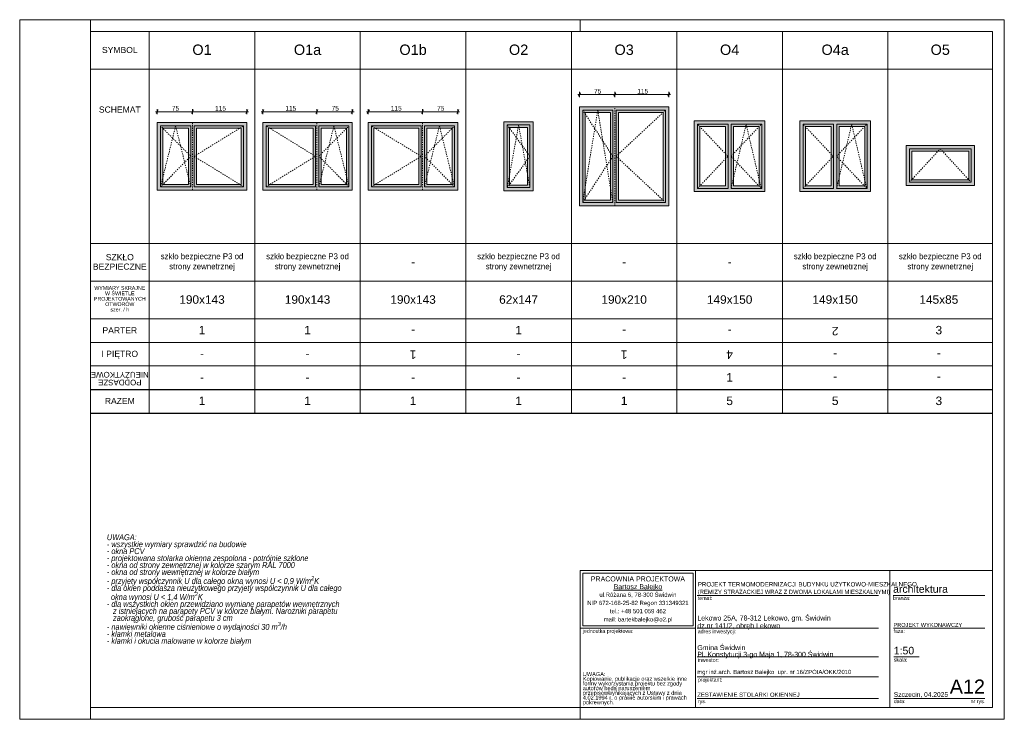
# Model space of a CAD drawing. Extents: x -35111 to 36054, y 5521 to 20371.
# Tile 2 of 6: x -11111 to 9789, y 5521 to 20371. Entities that reach past the tile are written whole.
import ezdxf

# ---------------------------------------------------------------- set-up
doc = ezdxf.new("R2010")
doc.units = 0
doc.header["$MEASUREMENT"] = 0
doc.linetypes.add('Hidden Line', pattern=[50, 25, -25])
for name, color, linetype, lineweight in [('Arch okna_Nr_Pióra__5', 7, 'Continuous', 13), ('Arch opisy okien_Nr_Pióra__1', 7, 'Continuous', 25), ('Arch opisy_Nr_Pióra__1', 7, 'Continuous', 25), ('Arch opisy_Nr_Pióra__21', 7, 'Continuous', 13), ('Arch opisy_Nr_Pióra__7', 7, 'Continuous', 13), ('ARCH TABELA_Nr_Pióra__1', 7, 'Continuous', 25), ('ARCH TABELA_Nr_Pióra__21', 7, 'Continuous', 13), ('ARCH TABELA_Nr_Pióra__7', 7, 'Continuous', 13), ('Arch wymiary_Nr_Pióra__5', 7, 'Continuous', 13), ('INWENT. OKNA_Nr_Pióra__5', 7, 'Continuous', 13), ('INWENT.ŚCIANY_Nr_Pióra__21', 7, 'Continuous', 13)]:
    doc.layers.add(name, color=color, linetype=linetype, lineweight=lineweight)
doc.layers.add('Arch wymiary', color=7, linetype='Continuous')
doc.layers.add('arch wypelnienia_Nr_Pióra__2', color=7, linetype='Continuous', lineweight=13, true_color=0x7f7f7f)
doc.styles.add('GENERATED_STYLE_1', font='txt')
doc.styles.add('GENERATED_STYLE_10', font='txt')
doc.styles.add('GENERATED_STYLE_11', font='txt')
doc.styles.add('GENERATED_STYLE_2', font='arial.ttf')
doc.styles.add('GENERATED_STYLE_3', font='arial.ttf')
doc.styles.add('GENERATED_STYLE_4', font='arial.ttf')
doc.styles.add('GENERATED_STYLE_5', font='arial.ttf')
doc.styles.add('GENERATED_STYLE_6', font='arial.ttf')
doc.styles.add('GENERATED_STYLE_7', font='txt')
doc.dimstyles.new('GENERATED_STYLE__1', dxfattribs={"dimtxt": 100, "dimasz": 57, "dimexe": 0.18, "dimexo": 0, "dimgap": 0.09, "dimtad": 1, "dimtih": 1, "dimtoh": 1, "dimdec": 0, "dimlfac": 0.1, "dimzin": 0, "dimdsep": 46, "dimtxsty": 'GENERATED_STYLE_1', "dimblk": 'ARROWHEAD_2', "dimblk1": 'ARROWHEAD_2', "dimblk2": 'ARROWHEAD_2', "dimcen": 0.09, "dimclrd": 7, "dimclre": 7, "dimclrt": 7, "dimadec": 0, "dimazin": 0, "dimtfac": 1, "dimtdec": 4, "dimtmove": 0, "dimatfit": 3, "dimfxl": 0, "dimtolj": 1, "dimtzin": 0, "dimarcsym": 0})

# ---------------------------------------------------------------- blocks, each defined once
blk = doc.blocks.new('*D18')
at = {"layer": 'Arch wymiary_Nr_Pióra__5', "linetype": 'Continuous'}
for p, q in [((-8228, 18418), (-8191, 18418)), ((-8169, 18455), (-8213, 18380)), ((-8191, 18362), (-8191, 18474)), ((-8191, 18418), (-7441, 18418)), ((-7419, 18455), (-7463, 18380)), ((-7441, 18362), (-7441, 18474))]:
    blk.add_line(p, q, dxfattribs=at)
at = {"layer": 'Arch wymiary_Nr_Pióra__5', "char_height": 100, "attachment_point": 7, "style": 'GENERATED_STYLE_1'}
for s, insert in [('{75}', (-7880, 18438)), ('{115}', (-6962, 18438))]:
    blk.add_mtext(s, dxfattribs=dict(at, insert=insert))
blk = doc.blocks.new('ARROWHEAD_2')
at = {"color": 0, "linetype": 'Continuous', "lineweight": 0}
for p, q in [((0, 0), (-1, 0)), ((-0.38, -0.66), (0.38, 0.66))]:
    blk.add_line(p, q, dxfattribs=at)
blk = doc.blocks.new('*D20')
at = {"layer": 'Arch wymiary_Nr_Pióra__5', "linetype": 'Continuous'}
for p, q in [((-7419, 18455), (-7463, 18380)), ((-7441, 18362), (-7441, 18474)), ((-7441, 18418), (-6291, 18418)), ((-6313, 18380), (-6269, 18455)), ((-6291, 18362), (-6291, 18474)), ((-6291, 18418), (-6254, 18418))]:
    blk.add_line(p, q, dxfattribs=at)
at = {"layer": 'Arch wymiary_Nr_Pióra__5', "char_height": 100, "attachment_point": 7, "style": 'GENERATED_STYLE_1'}
for s, insert in [('{75}', (-7880, 18438)), ('{115}', (-6962, 18438))]:
    blk.add_mtext(s, dxfattribs=dict(at, insert=insert))
blk = doc.blocks.new('*D21')
at = {"layer": 'Arch wymiary_Nr_Pióra__5', "linetype": 'Continuous'}
for p, q in [((-4823, 18380), (-4779, 18455)), ((-4801, 18474), (-4801, 18362)), ((-4051, 18418), (-4801, 18418)), ((-4073, 18380), (-4029, 18455)), ((-4051, 18474), (-4051, 18362)), ((-4014, 18418), (-4051, 18418))]:
    blk.add_line(p, q, dxfattribs=at)
at = {"layer": 'Arch wymiary_Nr_Pióra__5', "char_height": 100, "attachment_point": 7, "style": 'GENERATED_STYLE_1'}
for s, insert in [('{115}', (-5472, 18438)), ('{75}', (-4490, 18438))]:
    blk.add_mtext(s, dxfattribs=dict(at, insert=insert))
blk = doc.blocks.new('*D22')
at = {"layer": 'Arch wymiary_Nr_Pióra__5', "linetype": 'Continuous'}
for p, q in [((-5951, 18418), (-5988, 18418)), ((-5929, 18455), (-5973, 18380)), ((-5951, 18474), (-5951, 18362)), ((-4801, 18418), (-5951, 18418)), ((-4823, 18380), (-4779, 18455)), ((-4801, 18474), (-4801, 18362))]:
    blk.add_line(p, q, dxfattribs=at)
at = {"layer": 'Arch wymiary_Nr_Pióra__5', "char_height": 100, "attachment_point": 7, "style": 'GENERATED_STYLE_1'}
for s, insert in [('{115}', (-5472, 18438)), ('{75}', (-4490, 18438))]:
    blk.add_mtext(s, dxfattribs=dict(at, insert=insert))
blk = doc.blocks.new('*D23')
at = {"layer": 'Arch wymiary_Nr_Pióra__5', "linetype": 'Continuous'}
for p, q in [((-2583, 18380), (-2539, 18455)), ((-2561, 18474), (-2561, 18362)), ((-1811, 18418), (-2561, 18418)), ((-1833, 18380), (-1789, 18455)), ((-1811, 18474), (-1811, 18362)), ((-1774, 18418), (-1811, 18418))]:
    blk.add_line(p, q, dxfattribs=at)
at = {"layer": 'Arch wymiary_Nr_Pióra__5', "char_height": 100, "attachment_point": 7, "style": 'GENERATED_STYLE_1'}
for s, insert in [('{115}', (-3232, 18438)), ('{75}', (-2250, 18438))]:
    blk.add_mtext(s, dxfattribs=dict(at, insert=insert))
blk = doc.blocks.new('*D24')
at = {"layer": 'Arch wymiary_Nr_Pióra__5', "linetype": 'Continuous'}
for p, q in [((-3711, 18418), (-3748, 18418)), ((-3689, 18455), (-3733, 18380)), ((-3711, 18474), (-3711, 18362)), ((-2561, 18418), (-3711, 18418)), ((-2583, 18380), (-2539, 18455)), ((-2561, 18474), (-2561, 18362))]:
    blk.add_line(p, q, dxfattribs=at)
at = {"layer": 'Arch wymiary_Nr_Pióra__5', "char_height": 100, "attachment_point": 7, "style": 'GENERATED_STYLE_1'}
for s, insert in [('{115}', (-3232, 18438)), ('{75}', (-2250, 18438))]:
    blk.add_mtext(s, dxfattribs=dict(at, insert=insert))
blk = doc.blocks.new('*D25')
at = {"layer": 'Arch wymiary_Nr_Pióra__5', "linetype": 'Continuous'}
for p, q in [((791, 18819), (748, 18744)), ((770, 18725), (770, 18837)), ((1541, 18819), (1498, 18744)), ((1520, 18725), (1520, 18837)), ((733, 18781), (770, 18781)), ((770, 18781), (1520, 18781))]:
    blk.add_line(p, q, dxfattribs=at)
at = {"layer": 'Arch wymiary_Nr_Pióra__5', "char_height": 100, "attachment_point": 7, "style": 'GENERATED_STYLE_1'}
for s, insert in [('{75}', (1081, 18801)), ('{115}', (1999, 18801))]:
    blk.add_mtext(s, dxfattribs=dict(at, insert=insert))
blk = doc.blocks.new('*D26')
at = {"layer": 'Arch wymiary_Nr_Pióra__5', "linetype": 'Continuous'}
for p, q in [((1541, 18819), (1498, 18744)), ((1520, 18725), (1520, 18837)), ((2648, 18744), (2691, 18819)), ((2670, 18725), (2670, 18837)), ((1520, 18781), (2670, 18781)), ((2670, 18781), (2706, 18781))]:
    blk.add_line(p, q, dxfattribs=at)
at = {"layer": 'Arch wymiary_Nr_Pióra__5', "char_height": 100, "attachment_point": 7, "style": 'GENERATED_STYLE_1'}
for s, insert in [('{75}', (1081, 18801)), ('{115}', (1999, 18801))]:
    blk.add_mtext(s, dxfattribs=dict(at, insert=insert))

msp = doc.modelspace()

# ---------------------------------------------------------------- hatches: boundary and pattern name
at = {"layer": 'arch wypelnienia_Nr_Pióra__2', "linetype": 'Continuous'}
h = msp.add_hatch(color=256, dxfattribs=at)
h.paths.add_polyline_path([(769.6, 16420.6), (769.6, 18520.6), (2669.6, 18520.6), (2669.6, 16420.6)], flags=0)
h.paths.add_polyline_path([(889.6, 16540.6), (1429.6, 16540.6), (1429.6, 18400.6), (889.6, 18400.6)], flags=0)
h.paths.add_polyline_path([(1599.6, 18400.6), (2549.6, 18400.6), (2549.6, 16540.6), (1599.6, 16540.6)], flags=0)
h = msp.add_hatch(color=256, dxfattribs=at)
h.paths.add_polyline_path([(-8190.9, 18185.6), (-8190.9, 16755.6), (-6290.9, 16755.6), (-6290.9, 18185.6)], flags=0)
h.paths.add_polyline_path([(-8070.9, 16875.6), (-8070.9, 18065.6), (-7530.9, 18065.6), (-7530.9, 16875.6)], flags=0)
h.paths.add_polyline_path([(-6410.9, 16875.6), (-7360.9, 16875.6), (-7360.9, 18065.6), (-6410.9, 18065.6)], flags=0)
h = msp.add_hatch(color=256, dxfattribs=at)
h.paths.add_polyline_path([(-4050.9, 18185.6), (-4050.9, 16755.6), (-5950.9, 16755.6), (-5950.9, 18185.6)], flags=0)
h.paths.add_polyline_path([(-4170.9, 16875.6), (-4170.9, 18065.6), (-4710.9, 18065.6), (-4710.9, 16875.6)], flags=0)
h.paths.add_polyline_path([(-5830.9, 16875.6), (-4880.9, 16875.6), (-4880.9, 18065.6), (-5830.9, 18065.6)], flags=0)
h = msp.add_hatch(color=256, dxfattribs=at)
h.paths.add_polyline_path([(-1810.9, 18185.6), (-1810.9, 16755.6), (-3710.9, 16755.6), (-3710.9, 18185.6)], flags=0)
h.paths.add_polyline_path([(-1930.9, 16875.6), (-1930.9, 18065.6), (-2470.9, 18065.6), (-2470.9, 16875.6)], flags=0)
h.paths.add_polyline_path([(-3590.9, 16875.6), (-2640.9, 16875.6), (-2640.9, 18065.6), (-3590.9, 18065.6)], flags=0)
h = msp.add_hatch(color=256, dxfattribs=at)
h.paths.add_polyline_path([(-830.9, 16735.6), (-210.9, 16735.6), (-210.9, 18205.6), (-830.9, 18205.6)], flags=0)
h.paths.add_polyline_path([(-710.9, 16855.6), (-710.9, 18085.6), (-330.9, 18085.6), (-330.9, 16855.6)], flags=0)
h = msp.add_hatch(color=256, dxfattribs=at)
h.paths.add_polyline_path([(3209.1, 16720.6), (4709.1, 16720.6), (4709.1, 18220.6), (3209.1, 18220.6)], flags=0)
h.paths.add_polyline_path([(4589.1, 18100.6), (4589.1, 16840.6), (4044.1, 16840.6), (4044.1, 18100.6)], flags=0)
h.paths.add_polyline_path([(3874.1, 18100.6), (3874.1, 16840.6), (3329.1, 16840.6), (3329.1, 18100.6)], flags=0)
h = msp.add_hatch(color=256, dxfattribs=at)
h.paths.add_polyline_path([(5449.1, 16720.6), (6949.1, 16720.6), (6949.1, 18220.6), (5449.1, 18220.6)], flags=0)
h.paths.add_polyline_path([(6829.1, 18100.6), (6829.1, 16840.6), (6284.1, 16840.6), (6284.1, 18100.6)], flags=0)
h.paths.add_polyline_path([(6114.1, 18100.6), (6114.1, 16840.6), (5569.1, 16840.6), (5569.1, 18100.6)], flags=0)
for points in [[(9154.1, 17150.4), (9154.1, 17700.4), (7704.1, 17700.4), (7704.1, 17150.4), (7824.1, 17150.4), (7824.1, 17580.4), (9034.1, 17580.4), (9034.1, 17150.4)], [(9154.1, 16850.4), (9154.1, 17150.4), (9034.1, 17150.4), (9034.1, 16970.4), (7824.1, 16970.4), (7824.1, 17150.4), (7704.1, 17150.4), (7704.1, 16850.4)]]:
    msp.add_hatch(color=256, dxfattribs=at).paths.add_polyline_path(points, flags=0)

# ---------------------------------------------------------------- linework, layer by layer
at = {"layer": 'Arch okna_Nr_Pióra__5', "linetype": 'Hidden Line'}
for p, q in [((1479.6, 17470.6), (839.6, 18450.6)), ((1159.6, 18450.6), (839.6, 16490.6)), ((1479.6, 16490.6), (1159.6, 18450.6)), ((1519.6, 16420.6), (1519.6, 18520.6)), ((1549.6, 17470.6), (2599.6, 18450.6)), ((-7440.9, 16755.6), (-7440.9, 18185.6)), ((-4800.9, 16755.6), (-4800.9, 18185.6)), ((-2560.9, 16755.6), (-2560.9, 18185.6)), ((-8120.9, 16825.6), (-7800.9, 18115.6)), ((-7480.9, 17470.6), (-8120.9, 18115.6)), ((-7800.9, 18115.6), (-7480.9, 16825.6)), ((-7410.9, 17470.6), (-6360.9, 18115.6)), ((-4830.9, 17470.6), (-5880.9, 18115.6)), ((-4440.9, 18115.6), (-4760.9, 16825.6)), ((-4760.9, 17470.6), (-4120.9, 18115.6)), ((-4120.9, 16825.6), (-4440.9, 18115.6)), ((-2590.9, 17470.6), (-3640.9, 18115.6)), ((-2200.9, 18115.6), (-2520.9, 16825.6)), ((-2520.9, 17470.6), (-1880.9, 18115.6)), ((-1880.9, 16825.6), (-2200.9, 18115.6)), ((-280.9, 17470.6), (-760.9, 18135.6)), ((-520.9, 18135.6), (-760.9, 16805.6)), ((-280.9, 16805.6), (-520.9, 18135.6)), ((3919.1, 17470.6), (3279.1, 18150.6)), ((3989.1, 16790.6), (4309.1, 18150.6)), ((3989.1, 17470.6), (4629.1, 18150.6)), ((4309.1, 18150.6), (4629.1, 16790.6)), ((6159.1, 17470.6), (5519.1, 18150.6)), ((6229.1, 17470.6), (6869.1, 18150.6)), ((6229.1, 16790.6), (6549.1, 18150.6)), ((6549.1, 18150.6), (6869.1, 16790.6)), ((7774.1, 16920.4), (8429.1, 17630.4)), ((8429.1, 17630.4), (9084.1, 16920.4)), ((-8120.9, 16825.6), (-7480.9, 17470.6)), ((-6360.9, 16825.6), (-7410.9, 17470.6)), ((-5880.9, 16825.6), (-4830.9, 17470.6)), ((-4120.9, 16825.6), (-4760.9, 17470.6)), ((-3640.9, 16825.6), (-2590.9, 17470.6)), ((-1880.9, 16825.6), (-2520.9, 17470.6)), ((-760.9, 16805.6), (-280.9, 17470.6)), ((839.6, 16490.6), (1479.6, 17470.6)), ((2599.6, 16490.6), (1549.6, 17470.6)), ((3279.1, 16790.6), (3919.1, 17470.6)), ((4629.1, 16790.6), (3989.1, 17470.6)), ((5519.1, 16790.6), (6159.1, 17470.6)), ((6869.1, 16790.6), (6229.1, 17470.6))]:
    msp.add_line(p, q, dxfattribs=at)
at = {"layer": 'Arch opisy_Nr_Pióra__1', "linetype": 'Continuous'}
for p, q in [((-9610.9, 12520.6), (9539.1, 12520.6)), ((-9610.9, 12020.6), (9539.1, 12020.6))]:
    msp.add_line(p, q, dxfattribs=at)
at = {"layer": 'Arch opisy_Nr_Pióra__21', "linetype": 'Continuous'}
for p, q in [((-9610.9, 20120.6), (9539.1, 20120.6)), ((-8360.9, 20120.6), (-8360.9, 12020.6)), ((-6120.9, 20120.6), (-6120.9, 12020.6)), ((-3880.9, 20120.6), (-3880.9, 12020.6)), ((-1640.9, 20120.6), (-1640.9, 12020.6)), ((599.1, 20120.6), (599.1, 12020.6)), ((2839.1, 20120.6), (2839.1, 12020.6)), ((5079.1, 20120.6), (5079.1, 12020.6)), ((7319.1, 20120.6), (7319.1, 12020.6)), ((9539.1, 5770.6), (9539.1, 20120.6)), ((-9610.9, 19320.6), (9539.1, 19320.6)), ((-9610.9, 15620.6), (9539.1, 15620.6)), ((-9610.9, 14820.6), (9539.1, 14820.6)), ((-9610.9, 14020.6), (9539.1, 14020.6)), ((-9610.9, 14020.6), (9539.1, 14020.6)), ((-9610.9, 13520.6), (9539.1, 13520.6)), ((-9610.9, 13020.6), (9539.1, 13020.6)), ((-9610.9, 12520.6), (9539.1, 12520.6)), ((9539.1, 5770.6), (-9610.9, 5770.6))]:
    msp.add_line(p, q, dxfattribs=at)
at = {"layer": 'ARCH TABELA_Nr_Pióra__21', "linetype": 'Continuous'}
for p, q in [((-11110.9, 5520.6), (-11110.9, 20370.6)), ((-11110.9, 20370.6), (9789.1, 20370.6)), ((-9610.9, 20120.6), (-9610.9, 20370.6)), ((789.1, 20120.6), (789.1, 20370.6)), ((789.1, 20120.6), (789.1, 20370.6)), ((789.1, 20120.6), (789.1, 20370.6)), ((9789.1, 20370.6), (9789.1, 5520.6)), ((-9610.9, 20120.6), (-9610.9, 5770.6)), ((789.1, 8676.2), (9539.1, 8676.2)), ((789.1, 5770.6), (789.1, 8676.2)), ((789.1, 7452.8), (789.1, 8676.2)), ((789.1, 8676.2), (3235.9, 8676.2)), ((842.3, 8623), (3182.7, 8623)), ((842.3, 7506), (842.3, 8623)), ((3182.7, 7506), (3182.7, 8623)), ((3235.9, 8676.2), (3235.9, 5770.6)), ((3235.9, 7452.8), (3235.9, 8676.2)), ((7358.2, 8676.2), (7358.2, 5770.6)), ((9539.1, 8676.2), (9539.1, 5770.6)), ((3235.9, 5770.6), (3235.9, 8476.2)), ((3272, 8151.6), (7121.9, 8151.6)), ((7427.9, 8151.6), (9377.6, 8151.6)), ((789.1, 7452.8), (3235.9, 7452.8)), ((842.3, 7506), (3182.7, 7506)), ((3272, 7452.8), (7121.9, 7452.8)), ((7436.6, 7452.8), (9377.6, 7452.8)), ((3272, 6845), (7121.9, 6845)), ((7442.5, 6845), (7982.3, 6845)), ((3272, 6419.6), (7121.9, 6419.6)), ((3272, 5961.8), (7121.9, 5961.8)), ((7442.5, 5961.8), (8583.4, 5961.8)), ((8559.3, 5961.8), (9377.6, 5961.8)), ((-9610.9, 5520.6), (-9610.9, 5770.6)), ((789.1, 5770.6), (3235.9, 5770.6)), ((789.1, 5520.6), (789.1, 5770.6)), ((789.1, 5520.6), (789.1, 5770.6)), ((789.1, 5520.6), (789.1, 5770.6)), ((9539.1, 5770.6), (3235.9, 5770.6)), ((9789.1, 5520.6), (-11110.9, 5520.6))]:
    msp.add_line(p, q, dxfattribs=at)
at = {"layer": 'INWENT. OKNA_Nr_Pióra__5', "linetype": 'Continuous'}
for p, q in [((769.6, 16420.6), (769.6, 18520.6)), ((769.6, 18520.6), (2669.6, 18520.6)), ((839.6, 18450.6), (1479.6, 18450.6)), ((839.6, 16490.6), (839.6, 18450.6)), ((889.6, 18400.6), (1429.6, 18400.6)), ((889.6, 16540.6), (889.6, 18400.6)), ((1429.6, 16540.6), (1429.6, 18400.6)), ((1479.6, 16490.6), (1479.6, 18450.6)), ((1549.6, 18450.6), (2599.6, 18450.6)), ((1549.6, 16490.6), (1549.6, 18450.6)), ((1599.6, 18400.6), (2549.6, 18400.6)), ((1599.6, 16540.6), (1599.6, 18400.6)), ((2549.6, 16540.6), (2549.6, 18400.6)), ((2599.6, 16490.6), (2599.6, 18450.6)), ((2669.6, 16420.6), (2669.6, 18520.6)), ((-8190.9, 16755.6), (-8190.9, 18185.6)), ((-8190.9, 18185.6), (-6290.9, 18185.6)), ((-6290.9, 16755.6), (-6290.9, 18185.6)), ((-5950.9, 16755.6), (-5950.9, 18185.6)), ((-4050.9, 18185.6), (-5950.9, 18185.6)), ((-4050.9, 16755.6), (-4050.9, 18185.6)), ((-3710.9, 16755.6), (-3710.9, 18185.6)), ((-1810.9, 18185.6), (-3710.9, 18185.6)), ((-1810.9, 16755.6), (-1810.9, 18185.6)), ((-830.9, 18205.6), (-210.9, 18205.6)), ((-830.9, 16735.6), (-830.9, 18205.6)), ((-210.9, 16735.6), (-210.9, 18205.6)), ((3209.1, 18220.6), (4709.1, 18220.6)), ((3209.1, 16720.6), (3209.1, 18220.6)), ((4709.1, 16720.6), (4709.1, 18220.6)), ((5449.1, 18220.6), (6949.1, 18220.6)), ((5449.1, 16720.6), (5449.1, 18220.6)), ((6949.1, 16720.6), (6949.1, 18220.6)), ((-8120.9, 16825.6), (-8120.9, 18115.6)), ((-8120.9, 18115.6), (-7480.9, 18115.6)), ((-8070.9, 18065.6), (-7530.9, 18065.6)), ((-8070.9, 16875.6), (-8070.9, 18065.6)), ((-7530.9, 16875.6), (-7530.9, 18065.6)), ((-7480.9, 16825.6), (-7480.9, 18115.6)), ((-7410.9, 16825.6), (-7410.9, 18115.6)), ((-7410.9, 18115.6), (-6360.9, 18115.6)), ((-7360.9, 16875.6), (-7360.9, 18065.6)), ((-7360.9, 18065.6), (-6410.9, 18065.6)), ((-6410.9, 16875.6), (-6410.9, 18065.6)), ((-6360.9, 16825.6), (-6360.9, 18115.6)), ((-5880.9, 16825.6), (-5880.9, 18115.6)), ((-4830.9, 18115.6), (-5880.9, 18115.6)), ((-5830.9, 16875.6), (-5830.9, 18065.6)), ((-4880.9, 18065.6), (-5830.9, 18065.6)), ((-4880.9, 16875.6), (-4880.9, 18065.6)), ((-4830.9, 16825.6), (-4830.9, 18115.6)), ((-4760.9, 16825.6), (-4760.9, 18115.6)), ((-4120.9, 18115.6), (-4760.9, 18115.6)), ((-4170.9, 18065.6), (-4710.9, 18065.6)), ((-4710.9, 16875.6), (-4710.9, 18065.6)), ((-4170.9, 16875.6), (-4170.9, 18065.6)), ((-4120.9, 16825.6), (-4120.9, 18115.6)), ((-3640.9, 16825.6), (-3640.9, 18115.6)), ((-2590.9, 18115.6), (-3640.9, 18115.6)), ((-3590.9, 16875.6), (-3590.9, 18065.6)), ((-2640.9, 18065.6), (-3590.9, 18065.6)), ((-2640.9, 16875.6), (-2640.9, 18065.6)), ((-2590.9, 16825.6), (-2590.9, 18115.6)), ((-2520.9, 16825.6), (-2520.9, 18115.6)), ((-1880.9, 18115.6), (-2520.9, 18115.6)), ((-1930.9, 18065.6), (-2470.9, 18065.6)), ((-2470.9, 16875.6), (-2470.9, 18065.6)), ((-1930.9, 16875.6), (-1930.9, 18065.6)), ((-1880.9, 16825.6), (-1880.9, 18115.6)), ((-760.9, 18135.6), (-280.9, 18135.6)), ((-760.9, 16805.6), (-760.9, 18135.6)), ((-710.9, 18085.6), (-330.9, 18085.6)), ((-710.9, 16855.6), (-710.9, 18085.6)), ((-330.9, 16855.6), (-330.9, 18085.6)), ((-280.9, 16805.6), (-280.9, 18135.6)), ((3279.1, 16790.6), (3279.1, 18150.6)), ((3279.1, 18150.6), (3924.1, 18150.6)), ((3329.1, 18100.6), (3874.1, 18100.6)), ((3329.1, 16840.6), (3329.1, 18100.6)), ((3874.1, 16840.6), (3874.1, 18100.6)), ((3924.1, 16790.6), (3924.1, 18150.6)), ((3994.1, 16790.6), (3994.1, 18150.6)), ((3994.1, 18150.6), (4639.1, 18150.6)), ((4044.1, 16840.6), (4044.1, 18100.6)), ((4044.1, 18100.6), (4589.1, 18100.6)), ((4589.1, 16840.6), (4589.1, 18100.6)), ((4639.1, 16790.6), (4639.1, 18150.6)), ((5519.1, 16790.6), (5519.1, 18150.6)), ((5519.1, 18150.6), (6164.1, 18150.6)), ((5569.1, 16840.6), (5569.1, 18100.6)), ((5569.1, 18100.6), (6114.1, 18100.6)), ((6114.1, 16840.6), (6114.1, 18100.6)), ((6164.1, 16790.6), (6164.1, 18150.6)), ((6234.1, 16790.6), (6234.1, 18150.6)), ((6234.1, 18150.6), (6879.1, 18150.6)), ((6284.1, 18100.6), (6829.1, 18100.6)), ((6284.1, 16840.6), (6284.1, 18100.6)), ((6829.1, 16840.6), (6829.1, 18100.6)), ((6879.1, 16790.6), (6879.1, 18150.6)), ((7774.1, 17630.4), (9084.1, 17630.4)), ((7774.1, 17630.4), (7774.1, 16920.4)), ((7824.1, 17580.4), (7824.1, 16970.4)), ((7824.1, 17580.4), (9034.1, 17580.4)), ((9034.1, 17580.4), (9034.1, 16970.4)), ((9084.1, 17630.4), (9084.1, 16920.4)), ((7824.1, 16970.4), (9034.1, 16970.4)), ((-8190.9, 16755.6), (-6290.9, 16755.6)), ((-8120.9, 16825.6), (-7480.9, 16825.6)), ((-8070.9, 16875.6), (-7530.9, 16875.6)), ((-7410.9, 16825.6), (-6360.9, 16825.6)), ((-7360.9, 16875.6), (-6410.9, 16875.6)), ((-4050.9, 16755.6), (-5950.9, 16755.6)), ((-4830.9, 16825.6), (-5880.9, 16825.6)), ((-4880.9, 16875.6), (-5830.9, 16875.6)), ((-4120.9, 16825.6), (-4760.9, 16825.6)), ((-4170.9, 16875.6), (-4710.9, 16875.6)), ((-1810.9, 16755.6), (-3710.9, 16755.6)), ((-2590.9, 16825.6), (-3640.9, 16825.6)), ((-2640.9, 16875.6), (-3590.9, 16875.6)), ((-1880.9, 16825.6), (-2520.9, 16825.6)), ((-1930.9, 16875.6), (-2470.9, 16875.6)), ((-830.9, 16735.6), (-210.9, 16735.6)), ((-760.9, 16805.6), (-280.9, 16805.6)), ((-710.9, 16855.6), (-330.9, 16855.6)), ((3209.1, 16720.6), (4709.1, 16720.6)), ((3279.1, 16790.6), (3924.1, 16790.6)), ((3329.1, 16840.6), (3874.1, 16840.6)), ((3994.1, 16790.6), (4639.1, 16790.6)), ((4044.1, 16840.6), (4589.1, 16840.6)), ((5449.1, 16720.6), (6949.1, 16720.6)), ((5519.1, 16790.6), (6164.1, 16790.6)), ((5569.1, 16840.6), (6114.1, 16840.6)), ((6234.1, 16790.6), (6879.1, 16790.6)), ((6284.1, 16840.6), (6829.1, 16840.6)), ((7774.1, 16920.4), (9084.1, 16920.4)), ((889.6, 16540.6), (1429.6, 16540.6)), ((1599.6, 16540.6), (2549.6, 16540.6)), ((769.6, 16420.6), (2669.6, 16420.6)), ((839.6, 16490.6), (1479.6, 16490.6)), ((1549.6, 16490.6), (2599.6, 16490.6))]:
    msp.add_line(p, q, dxfattribs=at)
at = {"layer": 'INWENT.ŚCIANY_Nr_Pióra__21', "linetype": 'Continuous'}
for p, q in [((7704.1, 17700.4), (9154.1, 17700.4)), ((7704.1, 16850.4), (7704.1, 17700.4)), ((9154.1, 17700.4), (9154.1, 16850.4)), ((7704.1, 16850.4), (9154.1, 16850.4))]:
    msp.add_line(p, q, dxfattribs=at)

# ---------------------------------------------------------------- texts
at = {"layer": 'Arch opisy okien_Nr_Pióra__1', "linetype": 'Continuous', "attachment_point": 2}
for s, insert, char_height, style in [('{O1b}', (-2760.9, 19843.2), 220, 'GENERATED_STYLE_2'), ('{SYMBOL}', (-8985.9, 19793.1), 130, 'GENERATED_STYLE_3'), ('{O1}', (-7240.9, 19843.2), 220, 'GENERATED_STYLE_2'), ('{O1a}', (-5000.9, 19843.2), 220, 'GENERATED_STYLE_2'), ('{O2}', (-520.9, 19843.2), 220, 'GENERATED_STYLE_2'), ('{O3}', (1719.1, 19843.2), 220, 'GENERATED_STYLE_2'), ('{O4}', (3959.1, 19843.2), 220, 'GENERATED_STYLE_2'), ('{O4a}', (6199.1, 19843.2), 220, 'GENERATED_STYLE_2'), ('{O5}', (8429.1, 19843.2), 220, 'GENERATED_STYLE_2'), ('{SCHEMAT}', (-8985.9, 18528.1), 130, 'GENERATED_STYLE_3'), ('{-}', (-2760.9, 15320.9), 180, 'GENERATED_STYLE_3'), ('{-}', (1719.1, 15320.9), 180, 'GENERATED_STYLE_3'), ('{-}', (3959.1, 15320.9), 180, 'GENERATED_STYLE_3'), ('{190x143}', (-7240.9, 14520.9), 180, 'GENERATED_STYLE_3'), ('{190x143}', (-5000.9, 14520.9), 180, 'GENERATED_STYLE_3'), ('{190x143}', (-2760.9, 14520.9), 180, 'GENERATED_STYLE_3'), ('{62x147}', (-520.9, 14520.9), 180, 'GENERATED_STYLE_3'), ('{190x210}', (1719.1, 14520.9), 180, 'GENERATED_STYLE_3'), ('{149x150}', (3959.1, 14520.9), 180, 'GENERATED_STYLE_3'), ('{149x150}', (6199.1, 14520.9), 180, 'GENERATED_STYLE_3'), ('{145x85}', (8399.1, 14520.9), 180, 'GENERATED_STYLE_3'), ('{PARTER}', (-8985.9, 13843.1), 130, 'GENERATED_STYLE_3'), ('{1}', (-7240.9, 13870.9), 180, 'GENERATED_STYLE_3'), ('{1}', (-5000.9, 13870.9), 180, 'GENERATED_STYLE_3'), ('{1}', (-520.9, 13870.9), 180, 'GENERATED_STYLE_3'), ('{3}', (8399.1, 13870.9), 180, 'GENERATED_STYLE_3'), ('{I PIĘTRO}', (-8985.9, 13343.1), 130, 'GENERATED_STYLE_3'), ('{-}', (-7240.9, 13370.9), 180, 'GENERATED_STYLE_3'), ('{-}', (-5000.9, 13370.9), 180, 'GENERATED_STYLE_3'), ('{-}', (-520.9, 13370.9), 180, 'GENERATED_STYLE_3'), ('{-}', (-7240.9, 12870.9), 180, 'GENERATED_STYLE_3'), ('{-}', (-5000.9, 12870.9), 180, 'GENERATED_STYLE_3'), ('{-}', (-2760.9, 12870.9), 180, 'GENERATED_STYLE_3'), ('{-}', (-520.9, 12870.9), 180, 'GENERATED_STYLE_3'), ('{-}', (1719.1, 12870.9), 180, 'GENERATED_STYLE_3'), ('{1}', (3959.1, 12870.9), 180, 'GENERATED_STYLE_3'), ('{RAZEM}', (-8985.9, 12343.1), 130, 'GENERATED_STYLE_2'), ('{1}', (-7240.9, 12370.9), 180, 'GENERATED_STYLE_2'), ('{1}', (-5000.9, 12370.9), 180, 'GENERATED_STYLE_2'), ('{1}', (-2760.9, 12370.9), 180, 'GENERATED_STYLE_2'), ('{1}', (-520.9, 12370.9), 180, 'GENERATED_STYLE_2'), ('{1}', (1719.1, 12370.9), 180, 'GENERATED_STYLE_2'), ('{5}', (3959.1, 12370.9), 180, 'GENERATED_STYLE_2'), ('{5}', (6199.1, 12370.9), 180, 'GENERATED_STYLE_2'), ('{3}', (8399.1, 12370.9), 180, 'GENERATED_STYLE_2')]:
    msp.add_mtext(s, dxfattribs=dict(at, insert=insert, char_height=char_height, style=style))
at = {"layer": 'Arch opisy okien_Nr_Pióra__1', "linetype": 'Continuous', "width": 2104.478, "attachment_point": 2}
for s, insert, char_height, line_spacing_factor, style in [('{SZKŁO\\PBEZPIECZNE}', (-8985.9, 15395.2), 130, 0.923713, 'GENERATED_STYLE_3'), ('{szkło bezpieczne P3 od strony zewnetrznej}', (-7240.9, 15411.7), 125, 1.029848, 'GENERATED_STYLE_10'), ('{szkło bezpieczne P3 od strony zewnetrznej}', (-5000.9, 15411.7), 125, 1.029848, 'GENERATED_STYLE_10'), ('{szkło bezpieczne P3 od strony zewnetrznej}', (-520.9, 15411.7), 125, 1.029848, 'GENERATED_STYLE_10'), ('{szkło bezpieczne P3 od strony zewnetrznej}', (6199.1, 15411.7), 125, 1.029848, 'GENERATED_STYLE_10'), ('{szkło bezpieczne P3 od strony zewnetrznej}', (8429.1, 15411.7), 125, 1.029848, 'GENERATED_STYLE_10'), ('{WYMIARY SKRAJNE\\PW ŚWIETLE \\PPROJEKTOWANYCH \\POTWORÓW\\Pszer. / h}', (-8985.9, 14716.6), 80, 0.860443, 'GENERATED_STYLE_2')]:
    msp.add_mtext(s, dxfattribs=dict(at, insert=insert, char_height=char_height, line_spacing_factor=line_spacing_factor, style=style))
at = {"layer": 'Arch opisy okien_Nr_Pióra__1', "linetype": 'Continuous', "char_height": 180, "attachment_point": 2, "rotation": 180, "style": 'GENERATED_STYLE_3'}
for s, insert in [('{2}', (6199.1, 13670.3)), ('{-}', (-2760.9, 13670.3)), ('{-}', (1719.1, 13670.3)), ('{-}', (3959.1, 13670.3)), ('{1}', (-2760.9, 13170.3)), ('{1}', (1719.1, 13170.3)), ('{4}', (3959.1, 13170.3)), ('{-}', (6199.1, 13170.3)), ('{-}', (8399.1, 13170.3)), ('{-}', (6199.1, 12670.3)), ('{-}', (8399.1, 12670.3))]:
    msp.add_mtext(s, dxfattribs=dict(at, insert=insert))
at = {"layer": 'Arch opisy okien_Nr_Pióra__1', "linetype": 'Continuous', "insert": (-8985.9, 12609.5), "char_height": 120, "width": 1740.019, "attachment_point": 2, "rotation": 180, "line_spacing_factor": 0.827848, "style": 'GENERATED_STYLE_3'}
msp.add_mtext('{PODDASZE\\PNIEUŻYTKOWE}', dxfattribs=at)
at = {"layer": 'Arch opisy_Nr_Pióra__7', "linetype": 'Continuous', "insert": (-9260.9, 9448.3), "char_height": 125, "width": 5051.218, "attachment_point": 1, "line_spacing_factor": 0.709511, "style": 'GENERATED_STYLE_7'}
msp.add_mtext('\\A1;{\\fArial Narrow Europa Środkowa|b0|i1|c0|p34;UWAGA:\\P- wszystkie wymiary sprawdzić na budowie\\P- okna PCV\\P- projektowana stolarka okienna zespolona - potrójnie szklone\\P- okna od strony zewnętrznej w kolorze szarym RAL 7000\\P- okna od strony wewnętrznej w kolorze białym\\P- przyjety współczynnik U dla całego okna wynosi U\\fArial Narrow Europa Środkowa|b0|i0|c0|p34; < \\fArial Narrow Europa Środkowa|b0|i1|c0|p34;0,9 W/m\\A1{\\H0.7x;\\S2^  ;}K\\P- dla okien poddasza nieużytkowego przyjety współczynnik U dla całego  \\P  okna wynosi U\\fArial Narrow Europa Środkowa|b0|i0|c0|p34; < \\fArial Narrow Europa Środkowa|b0|i1|c0|p34;1,4 W/m\\A1{\\H0.7x;\\S2^  ;}K\\P- dla wszystkich okien przewidziano wymianę parapetów wewnętrznych \\P   z istniejących na parapety PCV w kolorze białym. Narożniki parapetu \\P   zaokrąglone, grubość parapetu 3 cm\\P- nawiewniki okienne ciśnieniowe o wydajności 30 m\\A1{\\H0.7x;\\S3^  ;}/h \\P- klamki metalowa\\P- klamki i okucia malowane w kolorze białym}', dxfattribs=at)
at = {"layer": 'ARCH TABELA_Nr_Pióra__1', "linetype": 'Continuous'}
for s, insert, char_height, attachment_point, line_spacing_factor, style in [('{\\pt11271.9;PROJEKT TERMOMODERNIZACJI BUDYNKU UŻYTKOWO-MIESZKALNEGO\\P\\pt11271.9;\\H0.947368x;(REMIZY STRAŻACKIEJ WRAZ Z DWOMA LOKALAMI MIESZKALNYMI)}', (3282.7, 8154), 95, 7, 1.033421, 'GENERATED_STYLE_11'), ('{Lekowo 25A, 78-312 Lekowo, gm. Świdwin\\Pdz.nr 141/2, obręb Lekowo}', (3272, 7422.2), 106.383, 7, 0.918867, 'GENERATED_STYLE_4'), ('{Gmina Świdwin\\PPl. Konstytucji 3-go Maja 1, 78-300 Świdwin}', (3272, 6814.4), 106.383, 7, 0.807442, 'GENERATED_STYLE_4'), ('{\\PZESTAWIENIE STOLARKI OKIENNEJ}', (3272, 6244.7), 90, 1, 1.043016, 'GENERATED_STYLE_5')]:
    msp.add_mtext(s, dxfattribs=dict(at, insert=insert, char_height=char_height, attachment_point=attachment_point, line_spacing_factor=line_spacing_factor, style=style))
at = {"layer": 'ARCH TABELA_Nr_Pióra__1', "linetype": 'Continuous', "insert": (7436.6, 7567), "char_height": 85, "attachment_point": 1, "style": 'GENERATED_STYLE_4'}
msp.add_mtext('{PROJEKT WYKONAWCZY}', dxfattribs=at)
at = {"layer": 'ARCH TABELA_Nr_Pióra__7', "linetype": 'Continuous', "insert": (2012.5, 8553.8), "char_height": 106.383, "attachment_point": 2, "line_spacing_factor": 0.926719, "style": 'GENERATED_STYLE_6'}
msp.add_mtext('{PRACOWNIA PROJEKTOWA\\P\\LBartosz Balejko}', dxfattribs=at)
at = {"layer": 'ARCH TABELA_Nr_Pióra__7', "linetype": 'Continuous', "style": 'GENERATED_STYLE_4'}
for s, insert, char_height, attachment_point in [('{architektura}', (7427.9, 8365.9), 159.58, 1), ('{temat:}', (3282.7, 8133.4), 79.79, 1), ('{branża:}', (7427.9, 8133.4), 79.79, 1), ('{jednostka projektowa:}', (842.3, 7434.6), 79.79, 1), ('{adres inwestycji:}', (3282.7, 7426), 79.79, 1), ('{faza:}', (7436.6, 7434.6), 79.79, 1), ('{1:50}', (7442.5, 7059.3), 159.58, 1), ('{inwestor:}', (3282.7, 6818.2), 79.79, 1), ('{skala:}', (7442.5, 6826.8), 79.79, 1), ('{mgr inż.arch. Bartosz Balejko  upr. nr 16/ZPOIA/OKK/2010}', (3272, 6570.5), 90, 1), ('{projektant:}', (3284.9, 6401.3), 79.79, 1), ('{A12}', (9377.6, 6364.7), 300, 3), ('{Szczecin, 04.2025}', (7442.5, 6097.5), 101.064, 1), ('{rys.}', (3284.9, 5943.6), 79.79, 1), ('{data:}', (7442.5, 5943.6), 79.79, 1), ('{nr rys.}', (9073.6, 5943.6), 79.79, 1)]:
    msp.add_mtext(s, dxfattribs=dict(at, insert=insert, char_height=char_height, attachment_point=attachment_point))
for s, insert, char_height, width, attachment_point, line_spacing_factor in [('{ul.Różana 6, 78-300 Świdwin\\PNIP 672-168-25-82 Regon 331349321\\Ptel.: +48 501 059 462\\Pmail: bartekbalejko@o2.pl}', (2012.5, 8210.6), 90.426, 2340.426, 2, 1.156383), ('{UWAGA:\\PKopiowanie, publikacje oraz wszelkie inne formy wykorzystania projektu bez zgody autorów będą naruszeniem przepisówwynikających z Ustawy z dnia 4.02.1994 r. o prawie autorskim i prawach pokrewnych.}', (842.3, 6523.2), 85.1064, 2241.704, 1, 0.703415)]:
    msp.add_mtext(s, dxfattribs=dict(at, insert=insert, char_height=char_height, width=width, attachment_point=attachment_point, line_spacing_factor=line_spacing_factor))

# ---------------------------------------------------------------- dimensions: what is measured, and where the dimension line sits
at = {"layer": 'Arch wymiary', "linetype": 'Continuous'}
for base, p1, p2, picture, middle in [((769.6, 18781.2), (769.6, 18520.6), (1519.6, 18520.6), '*D25', (1156.5, 18851.2)), ((769.6, 18781.2), (1519.6, 18520.6), (2669.6, 18520.6), '*D26', (2107.4, 18851.2)), ((-8190.9, 18417.8), (-8190.9, 18185.6), (-7440.9, 18185.6), '*D18', (-7804, 18487.8)), ((-8190.9, 18417.8), (-7440.9, 18185.6), (-6290.9, 18185.6), '*D20', (-6853.1, 18487.8))]:
    dim = msp.add_linear_dim(base=base, p1=p1, p2=p2, dimstyle='GENERATED_STYLE__1', dxfattribs=at)
    dim.commit()
    dim.dimension.update_dxf_attribs({"geometry": picture, "text_midpoint": middle})
for base, p1, p2, picture, middle in [((-4050.9, 18417.8), (-4800.9, 18185.6), (-5950.9, 18185.6), '*D22', (-5363.1, 18487.8)), ((-4050.9, 18417.8), (-4050.9, 18185.6), (-4800.9, 18185.6), '*D21', (-4414, 18487.8)), ((-1810.9, 18417.8), (-2560.9, 18185.6), (-3710.9, 18185.6), '*D24', (-3123.1, 18487.8)), ((-1810.9, 18417.8), (-1810.9, 18185.6), (-2560.9, 18185.6), '*D23', (-2174, 18487.8))]:
    dim = msp.add_linear_dim(base=base, p1=p1, p2=p2, angle=180, dimstyle='GENERATED_STYLE__1', dxfattribs=at)
    dim.commit()
    dim.dimension.update_dxf_attribs({"geometry": picture, "text_midpoint": middle})

doc.saveas('drawing.dxf')
